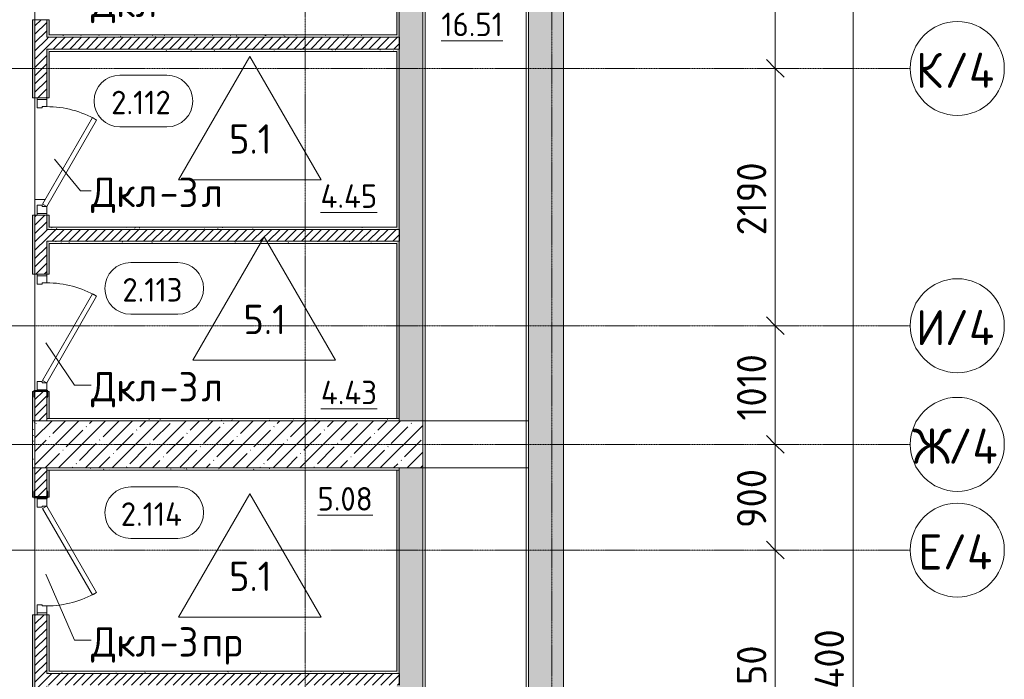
# Model space of a CAD drawing. Header units: millimetres. Extents: x 94064 to 156999, y -10965 to 64097.
# Tile 14 of 40: x 127140 to 135521, y 15500 to 21115. Entities that reach past the tile are written whole.
import ezdxf

# ---------------------------------------------------------------- set-up
doc = ezdxf.new("R2010")
doc.units = ezdxf.units.MM
doc.linetypes.add('4_ Штрихпунктир_ 10 х 2 мм', pattern=[14, 10, -2, 0, -2])
for name, color, linetype, lineweight in [('A-ANNO-DIMS', 7, 'Continuous', 5), ('A-ANNO-DIMS-100', 7, 'Continuous', 5), ('A-AREA-IDEN', 7, 'Continuous', 5), ('A-DOOR', 7, 'Continuous', 13), ('A-DOOR-FRAM', 7, 'Continuous', 13), ('A-DOOR-IDEN', 7, 'Continuous', 5), ('A-DOOR-OPNG', 7, 'Continuous', 13), ('A-FLOR', 7, 'Continuous', 13), ('A-FLOR-IDEN', 7, 'Continuous', 5), ('A-WALL', 7, 'Continuous', 13), ('A-WALL-PATT', 7, 'Continuous', 13), ('I-WALL', 7, 'Continuous', 13), ('S-COLS', 7, 'Continuous', 25), ('S-GRID', 7, 'Continuous', 5), ('S-GRID-IDEN', 7, 'Continuous', 5)]:
    doc.layers.add(name, color=color, linetype=linetype, lineweight=lineweight)
doc.styles.add('GOST Common_1', font='GOST_Common.ttf', dxfattribs={"height": 300})
doc.styles.add('GOST Common_2', font='GOST_Common.ttf', dxfattribs={"height": 200})
doc.styles.add('GOST Common_3', font='GOST_Common.ttf', dxfattribs={"height": 250})
doc.dimstyles.new('2_5_мм', dxfattribs={"dimscale": 304.8, "dimtxt": 251.428749, "dimasz": 0.492126, "dimexe": 0.492126, "dimexo": 0.492126, "dimgap": 0, "dimtad": 1, "dimdec": 5, "dimrnd": 1e-05, "dimdsep": 46, "dimtxsty": 'GOST Common_3', "dimblk1": 'OBLIQUE', "dimblk2": 'OBLIQUE', "dimsah": 1, "dimcen": 0.09, "dimdle": 0.492126, "dimadec": 5, "dimazin": 2, "dimtfac": 1, "dimtdec": 4, "dimtix": 1, "dimtmove": 0, "dimatfit": 3, "dimfxl": 1, "dimtvp": 1, "dimtolj": 1, "dimtzin": 0, "dimarcsym": 2})
doc.dimstyles.new('2_5_мм_1', dxfattribs={"dimscale": 304.8, "dimtxt": 251.428749, "dimasz": 0.492126, "dimexe": 0.492126, "dimexo": 0.492126, "dimgap": 0, "dimtad": 1, "dimdec": 5, "dimrnd": 1e-05, "dimdsep": 46, "dimtxsty": 'GOST Common_3', "dimblk1": 'OBLIQUE', "dimblk2": 'OBLIQUE', "dimsah": 1, "dimcen": 0.09, "dimdle": 0.492126, "dimadec": 5, "dimazin": 2, "dimtfac": 1, "dimtdec": 4, "dimtix": 1, "dimtmove": 1, "dimatfit": 3, "dimfxl": 1, "dimtvp": 1, "dimtolj": 1, "dimtzin": 0, "dimarcsym": 2})
pattern_1 = [(0, (0, 0), (203.2, 50.8), [3.353, -149.047, 3.353, -149.047, -812.8]), (0, (0, 0), (203.2, 50.8), [-304.8, 3.353, -301.447, 3.353, -149.047, -355.6]), (0, (0, 0), (203.2, 50.8), [-762, 3.353, -98.247, 3.353, -250.647]), (120, (76.2, 25.4), (-145.59409, 150.576362), [3.353, -149.047, 3.353, -149.047, -812.8]), (120, (76.2, 25.4), (-145.59409, 150.576362), [-304.8, 3.353, -301.447, 3.353, -149.047, -355.6]), (120, (76.2, 25.4), (-145.59409, 150.576362), [-762, 3.353, -98.247, 3.353, -250.647]), (240, (101.6, 127), (-57.60591, -201.376362), [3.353, -149.047, 3.353, -149.047, -812.8]), (240, (101.6, 127), (-57.60591, -201.376362), [-304.8, 3.353, -301.447, 3.353, -149.047, -355.6]), (240, (101.6, 127), (-57.60591, -201.376362), [-762, 3.353, -98.247, 3.353, -250.647])]
pattern_2 = [(135, (150.28, 188.64), (-282.8427, 3e-14), [5, -395]), (135, (174.9, 237.36), (-282.8427, 3e-14), [5, -395]), (135, (211.96, 236.53), (-282.8427, 3e-14), [5, -395]), (135, (114.96, 223.96), (-282.8427, 3e-14), [5, -395]), (135, (77.54, 223.96), (-282.8427, 3e-14), [5, -395]), (135, (57.44, 184.52), (-282.8427, 3e-14), [5, -395]), (135, (66.21, 142.9), (-282.8427, 3e-14), [5, -395]), (135, (107.33, 161), (-282.8427, 3e-14), [5, -395]), (135, (99.08, 130.94), (-282.8427, 3e-14), [5, -395]), (135, (22.6, 136.46), (-282.8427, 3e-14), [5, -395]), (135, (21.16, 168.08), (-282.8427, 3e-14), [5, -395]), (135, (46.13, 96.12), (-282.8427, 3e-14), [5, -395]), (135, (3.54, 74.6), (-282.8427, 3e-14), [5, -395]), (135, (40.3, 47.56), (-282.8427, 3e-14), [5, -395]), (135, (39.77, 18.47), (-282.8427, 3e-14), [5, -395]), (135, (76.94, 37.28), (-282.8427, 3e-14), [5, -395]), (135, (114.18, 62.4), (-282.8427, 3e-14), [5, -395]), (135, (139.87, 90.2), (-282.8427, 3e-14), [5, -395]), (135, (141.44, 15.82), (-282.8427, 3e-14), [5, -395]), (135, (188.69, 26.73), (-282.8427, 3e-14), [5, -395]), (135, (176.14, 51.36), (-282.8427, 3e-14), [5, -395]), (135, (177.03, 0), (-282.8427, 3e-14), [5, -395]), (135, (276.61, 8.22), (-282.8427, 3e-14), [5, -395]), (135, (271.19, 31.72), (-282.8427, 3e-14), [5, -395]), (135, (268.29, 119.65), (-282.8427, 3e-14), [5, -395]), (135, (237.92, 101.95), (-282.8427, 3e-14), [5, -395]), (135, (237.92, 158.27), (-282.8427, 3e-14), [5, -395]), (135, (260.4, 204.35), (-282.8427, 3e-14), [5, -395]), (135, (275.54, 235.4), (-282.8427, 3e-14), [5, -395]), (135, (117.62, 268.96), (-282.8427, 3e-14), [5, -395]), (135, (203.62, 273.83), (-282.8427, 3e-14), [5, -395]), (135, (47.24, 279.3), (-282.8427, 3e-14), [5, -395]), (135, (23.2, 266.16), (-282.8427, 3e-14), [5, -395]), (135, (42.78, 232.52), (-282.8427, 3e-14), [5, -395]), (135, (177.76, 90.57), (-282.8427, 3e-14), [5, -395]), (135, (181.12, 121.8), (-282.8427, 3e-14), [5, -395]), (135, (206.73, 172.06), (-282.8427, 3e-14), [5, -395]), (135, (143.14, 136.62), (-282.8427, 3e-14), [5, -395]), (135, (211.51, 131.86), (-282.8427, 3e-14), [5, -395]), (135, (81.47, 95.1), (-282.8427, 3e-14), [5, -395]), (135, (235.13, 60.46), (-282.8427, 3e-14), [5, -395]), (135, (242.24, 4.89), (-282.8427, 3e-14), [5, -395]), (45, (0, 106.07), (-282.8427, 0), []), (45, (106.07, 0), (-282.8427, 0), []), (45, (176.78, 0), (-282.8427, 0), []), (45, (0, 176.78), (-282.8427, 0), [])]
pattern_3 = [(45, (0, 0), (-35.35534, 35.35534), [])]
pattern_4 = [(45, (0, 0), (-114.04925, 114.04925), []), (45, (114.05, 0), (-114.04925, 114.04925), [201.612, -40.322, 3.353, -36.97])]

# ---------------------------------------------------------------- blocks, each defined once
blk = doc.blocks.new('Наметкина 10_РД_АР_П_Отделка_R21_rvt-1--02_Подвал_МП_часть Г')
at = {"layer": 'A-WALL-PATT', "lineweight": 5}
h = blk.add_hatch(dxfattribs=at)
h.set_pattern_fill('FP_5', color=256, style=0, pattern_type=2)
h.set_pattern_definition(pattern_1)
h.paths.add_polyline_path([(127260, 17700), (127270, 17700), (127270, 17949.6), (127267.8, 17944.3), (127267.8, 17909.1), (127266.5, 17905.9), (127263.3, 17904.6), (127260, 17904.6), (127260, 17950), (127250, 17950), (127250, 17700)])
h.paths.add_polyline_path([(127270, 18950), (127270, 19450), (127250, 19450), (127250, 18950)])
h.paths.add_polyline_path([(127270, 20450), (127270, 21115), (127250, 21115), (127250, 20450)])
h.paths.add_polyline_path([(127250, 22115), (127270, 22115), (127270, 22875), (127250, 22875), (127250, 22748.7)])
h.paths.add_polyline_path([(127250, 23875), (127260, 23875), (127260, 23921.6), (127263.3, 23921.6), (127266.5, 23920.3), (127267.8, 23917.1), (127267.8, 23881.9), (127270, 23876.6), (127270, 24125), (127250, 24125), (127250, 23876.6)])
h = blk.add_hatch(dxfattribs=at)
h.set_pattern_fill('FP_5', color=256, style=0, pattern_type=2)
h.set_pattern_definition(pattern_1)
h.paths.add_polyline_path([(127370, 17720), (127390, 17720), (127390, 17950), (127380, 17949.6), (127380, 17904.6), (127376.7, 17904.6), (127373.5, 17905.9), (127372.2, 17909.1), (127372.2, 17944.3), (127370, 17949.6), (127370, 17904.6)])
h.paths.add_polyline_path([(127370, 18950), (127390, 18950), (127390, 19230), (127370, 19230)])
h.paths.add_polyline_path([(127390, 19330), (127390, 19450), (127370, 19450), (127370, 19330)])
h.paths.add_polyline_path([(127390, 20450), (127390, 20865), (127370, 20865), (127370, 20450)])
h.paths.add_polyline_path([(127390, 20965), (127390, 21115), (127370, 21115), (127370, 20965)])
h.paths.add_polyline_path([(127390, 22115), (127390, 22495), (127370, 22495), (127370, 22115)])
h.paths.add_polyline_path([(127370, 22595), (127390, 22595), (127390, 22875), (127370, 22875), (127370, 22748.7)])
h.paths.add_polyline_path([(127390, 23875), (127390, 24105), (127370, 24105), (127370, 23876.6), (127372.2, 23881.9), (127372.2, 23917.1), (127373.5, 23920.3), (127376.7, 23921.6), (127380, 23921.6), (127380, 23875)])
h = blk.add_hatch(dxfattribs=at)
h.set_pattern_fill('FP_5', color=256, style=0, pattern_type=2)
h.set_pattern_definition(pattern_1)
h.paths.add_polyline_path([(130350, 17720), (130370, 17720), (130370, 19230), (130350, 19230), (130350, 19210)])
h.paths.add_polyline_path([(130350, 19330), (130370, 19330), (130370, 20865), (130350, 20865), (130350, 19350)])
h.paths.add_polyline_path([(130370, 20965), (130370, 22495), (130350, 22495), (130350, 20965)])
h.paths.add_polyline_path([(130370, 22595), (130370, 24105), (130350, 24105), (130350, 22595)])
h = blk.add_hatch(dxfattribs=at)
h.set_pattern_fill('FP_5', color=256, style=0, pattern_type=2)
h.set_pattern_definition(pattern_1)
h.paths.add_polyline_path([(130350, 20965), (130350, 20985), (127390, 20985), (127390, 20965), (129449.7, 20965)])
h = blk.add_hatch(dxfattribs=at)
h.set_pattern_fill('FP_5', color=256, style=0, pattern_type=2)
h.set_pattern_definition(pattern_1)
h.paths.add_polyline_path([(130350, 20845), (130350, 20865), (127390, 20865), (127390, 20845), (129449.7, 20845)])
h = blk.add_hatch(dxfattribs=at)
h.set_pattern_fill('FP_5', color=256, style=0, pattern_type=2)
h.set_pattern_definition(pattern_1)
h.paths.add_polyline_path([(127390, 19330), (130350, 19330), (130350, 19350), (127390, 19350)])
h = blk.add_hatch(dxfattribs=at)
h.set_pattern_fill('FP_5', color=256, style=0, pattern_type=2)
h.set_pattern_definition(pattern_1)
h.paths.add_polyline_path([(130350, 19210), (130350, 19230), (127390, 19230), (127390, 19210), (129449.7, 19210)])
h = blk.add_hatch(dxfattribs=at)
h.set_pattern_fill('FP_5', color=256, style=0, pattern_type=2)
h.set_pattern_definition(pattern_1)
h.paths.add_polyline_path([(127270, 17300), (127270, 17700), (127250, 17700), (127250, 17300)])
h = blk.add_hatch(dxfattribs=at)
h.set_pattern_fill('FP_5', color=256, style=0, pattern_type=2)
h.set_pattern_definition(pattern_1)
h.paths.add_polyline_path([(130370, 17700), (130370, 17720), (127370, 17720), (127370, 17700), (129449.7, 17700)])
h = blk.add_hatch(dxfattribs=at)
h.set_pattern_fill('FP_5', color=256, style=0, pattern_type=2)
h.set_pattern_definition(pattern_1)
h.paths.add_polyline_path([(127267.8, 11900), (127270, 11900), (127270, 12149.6), (127267.8, 12144.3), (127267.8, 12109.1), (127266.5, 12105.9), (127263.3, 12104.6), (127260, 12104.6), (127260, 12150), (127250, 12150), (127250, 11900), (127260, 11900)])
h.paths.add_polyline_path([(127250, 13150), (127270, 13150), (127270, 14200), (127250, 14200)])
h.paths.add_polyline_path([(127270, 15200), (127270, 16050), (127250, 16050), (127250, 15200)])
h.paths.add_polyline_path([(127250, 17050), (127260, 17050), (127260, 17100), (127266.1, 17098.8), (127266.5, 17098.7), (127267.8, 17095.5), (127267.8, 17060.3), (127270, 17055), (127270, 17300), (127250, 17300), (127250, 17055)])
h = blk.add_hatch(dxfattribs=at)
h.set_pattern_fill('FP_5', color=256, style=0, pattern_type=2)
h.set_pattern_definition(pattern_1)
h.paths.add_polyline_path([(130370, 17280), (130370, 17300), (127370, 17300), (127370, 17280), (129449.7, 17280)])
h = blk.add_hatch(dxfattribs=at)
h.set_pattern_fill('FP_5', color=256, style=0, pattern_type=2)
h.set_pattern_definition(pattern_1)
h.paths.add_polyline_path([(127370, 11920), (127390, 11920), (127390, 12150), (127380, 12149.6), (127380, 12104.6), (127376.7, 12104.6), (127373.5, 12105.9), (127372.2, 12109.1), (127372.2, 12144.3), (127370, 12149.6), (127370, 12104.6)])
h.paths.add_polyline_path([(127370, 13150), (127390, 13150), (127390, 13650), (127370, 13650)])
h.paths.add_polyline_path([(127390, 13750), (127390, 14200), (127370, 14200), (127370, 13750)])
h.paths.add_polyline_path([(127370, 15200), (127390, 15200), (127390, 15450), (127370, 15450)])
h.paths.add_polyline_path([(127370, 15550), (127390, 15550), (127390, 16050), (127370, 16050)])
h.paths.add_polyline_path([(127390, 17050), (127390, 17280), (127370, 17280), (127370, 17055), (127372.2, 17060.3), (127372.2, 17095.5), (127373.5, 17098.7), (127376.7, 17100), (127380, 17100), (127380, 17050)])
h = blk.add_hatch(dxfattribs=at)
h.set_pattern_fill('FP_5', color=256, style=0, pattern_type=2)
h.set_pattern_definition(pattern_1)
h.paths.add_polyline_path([(130370, 11920), (130370, 13650), (130350, 13650), (130350, 11920)])
h.paths.add_polyline_path([(130350, 13750), (130370, 13750), (130370, 15450), (130350, 15450), (130350, 13770)])
h.paths.add_polyline_path([(130350, 15550), (130370, 15550), (130370, 17280), (130350, 17280), (130350, 15570)])
h = blk.add_hatch(dxfattribs=at)
h.set_pattern_fill('FP_5', color=256, style=0, pattern_type=2)
h.set_pattern_definition(pattern_1)
h.paths.add_polyline_path([(130350, 15550), (130350, 15570), (127390, 15570), (127390, 15550), (129449.7, 15550)])
at = {"layer": 'A-WALL'}
for p, q in [((131450, 33100), (131450, 11900)), ((131470, 11900), (131470, 33100)), ((130570, 31100), (130570, 11900)), ((130590, 11900), (130590, 31100)), ((130350, 22475), (130350, 20985)), ((130370, 20965), (130370, 22495)), ((127270, 21115), (127250, 21115)), ((127250, 21115), (127250, 20450)), ((127270, 20450), (127270, 21115)), ((127370, 21115), (127370, 20965)), ((127390, 21115), (127370, 21115)), ((127390, 20985), (127390, 21115)), ((127370, 20965), (127390, 20965)), ((130350, 20985), (127390, 20985)), ((127390, 20965), (130350, 20965)), ((130350, 20965), (130370, 20965)), ((127370, 20865), (127370, 20450)), ((127390, 20865), (127370, 20865)), ((130350, 20865), (127390, 20865)), ((127390, 20450), (127390, 20845)), ((127390, 20845), (130350, 20845)), ((130370, 20865), (130350, 20865)), ((130350, 20845), (130350, 19350)), ((130370, 19330), (130370, 20865)), ((127250, 20450), (127270, 20450)), ((127370, 20450), (127390, 20450)), ((127270, 19450), (127250, 19450)), ((127250, 19450), (127250, 18950)), ((127270, 18950), (127270, 19450)), ((127370, 19450), (127370, 19330)), ((127390, 19450), (127370, 19450)), ((127390, 19350), (127390, 19450)), ((127370, 19330), (127390, 19330)), ((130350, 19350), (127390, 19350)), ((127390, 19330), (130350, 19330)), ((130350, 19330), (130370, 19330)), ((127370, 19230), (127370, 18950)), ((127390, 19230), (127370, 19230)), ((130350, 19230), (127390, 19230)), ((127390, 18950), (127390, 19210)), ((127390, 19210), (130350, 19210)), ((130370, 19230), (130350, 19230)), ((130350, 19210), (130350, 17720)), ((130370, 17720), (130370, 19230)), ((127250, 18950), (127270, 18950)), ((127370, 18950), (127390, 18950)), ((127260, 17950), (127250, 17950)), ((127250, 17950), (127250, 17700)), ((127270, 17700), (127270, 17949.6)), ((127370, 17949.6), (127370, 17720)), ((127390, 17950), (127380, 17950)), ((127390, 17720), (127390, 17950)), ((127250, 17700), (127270, 17700)), ((127270, 17700), (127250, 17700)), ((127250, 17700), (127250, 17300)), ((127270, 17300), (127270, 17700)), ((130370, 17720), (127370, 17720)), ((127370, 17720), (127370, 17700)), ((127370, 17720), (127390, 17720)), ((127370, 17700), (130370, 17700)), ((130350, 17720), (130370, 17720)), ((130370, 17700), (130370, 17720)), ((127270, 17300), (127250, 17300)), ((127250, 17300), (127250, 17050)), ((127250, 17300), (127270, 17300)), ((127270, 17055), (127270, 17300)), ((130370, 17300), (127370, 17300)), ((127370, 17300), (127370, 17280)), ((127370, 17280), (130370, 17280)), ((127370, 17280), (127370, 17055)), ((127390, 17280), (127370, 17280)), ((127390, 17050), (127390, 17280)), ((130370, 17280), (130350, 17280)), ((130350, 17280), (130350, 15570)), ((130370, 17280), (130370, 17300)), ((130370, 15550), (130370, 17280)), ((127250, 17050), (127260, 17050)), ((127380, 17050), (127390, 17050)), ((127270, 16050), (127250, 16050)), ((127250, 16050), (127250, 15200)), ((127270, 15200), (127270, 16050)), ((127370, 16050), (127370, 15550)), ((127390, 16050), (127370, 16050)), ((127390, 15570), (127390, 16050)), ((127370, 15550), (127390, 15550)), ((130350, 15570), (127390, 15570)), ((127390, 15550), (130350, 15550)), ((130350, 15550), (130370, 15550))]:
    blk.add_line(p, q, dxfattribs=at)
blk = doc.blocks.new('АР_Дверь однопольная - 1000х2100h_850__Кладовая-6079235--02_Подвал_МП_часть Г')
at = {"layer": 'A-DOOR'}
for p, q in [((-311.1, 475), (-331.1, 440.4)), ((-331.1, 440.4), (405, 15.4)), ((425, 50), (-311.1, 475)), ((405, 15.4), (425, 50))]:
    blk.add_line(p, q, dxfattribs=at)
at = {"layer": 'A-DOOR', "lineweight": 5}
blk.add_arc((425, 50), 850, 150, 180, dxfattribs=at)
at = {"layer": 'A-DOOR-FRAM'}
for p, q in [((-485, 50), (-500, 50)), ((-425, 50), (-485, 50)), ((-485, 50), (-485, -30)), ((-425, 10), (-425, 50)), ((-415, 10), (-425, 10)), ((-415, -30), (-415, 10)), ((425, 10), (415, 10)), ((415, 10), (415, -30)), ((485, 50), (425, 50)), ((425, 50), (425, 10)), ((485, -30), (485, 50)), ((485, 50), (500, 50)), ((-485, -30), (-500, -30)), ((-485, -30), (-415, -30)), ((415, -30), (485, -30)), ((485, -30), (500, -30))]:
    blk.add_line(p, q, dxfattribs=at)
blk = doc.blocks.new('АР_Дверь однопольная - 1000х2100h_850__Кладовая-4711580--02_Подвал_МП_часть Г')
at = {"layer": 'A-DOOR'}
for p, q in [((-311.1, 475), (-331.1, 440.4)), ((-331.1, 440.4), (405, 15.4)), ((425, 50), (-311.1, 475)), ((405, 15.4), (425, 50))]:
    blk.add_line(p, q, dxfattribs=at)
at = {"layer": 'A-DOOR', "lineweight": 5}
blk.add_arc((425, 50), 850, 150, 180, dxfattribs=at)
at = {"layer": 'A-DOOR-FRAM'}
for p, q in [((-485, 50), (-500, 50)), ((-425, 50), (-485, 50)), ((-485, 50), (-485, -30)), ((-425, 10), (-425, 50)), ((-415, 10), (-425, 10)), ((-415, -30), (-415, 10)), ((425, 10), (415, 10)), ((415, 10), (415, -30)), ((485, 50), (425, 50)), ((425, 50), (425, 10)), ((485, -30), (485, 50)), ((485, 50), (500, 50)), ((-485, -30), (-500, -30)), ((-485, -30), (-415, -30)), ((415, -30), (485, -30)), ((485, -30), (500, -30))]:
    blk.add_line(p, q, dxfattribs=at)
blk = doc.blocks.new('КР-Проем - Настраиваемый-1835166--02_Подвал_МП_часть Г')
at = {"layer": 'A-DOOR-OPNG'}
for p, q in [((-450, 200), (450, 200)), ((-450, -200), (450, -200))]:
    blk.add_line(p, q, dxfattribs=at)
blk = doc.blocks.new('АР_Дверь однопольная - 1000х2100h_850__Кладовая-6010020--02_Подвал_МП_часть Г')
at = {"layer": 'A-DOOR'}
for p, q in [((311.1, 475), (-425, 50)), ((-405, 15.4), (331.1, 440.4)), ((331.1, 440.4), (311.1, 475)), ((-425, 50), (-405, 15.4))]:
    blk.add_line(p, q, dxfattribs=at)
at = {"layer": 'A-DOOR', "lineweight": 5}
blk.add_arc((-425, 50), 850, 360, 30, dxfattribs=at)
at = {"layer": 'A-DOOR-FRAM'}
for p, q in [((-485, 50), (-500, 50)), ((-425, 50), (-485, 50)), ((-485, 50), (-485, -30)), ((-425, 10), (-425, 50)), ((-415, 10), (-425, 10)), ((-415, -30), (-415, 10)), ((425, 10), (415, 10)), ((415, 10), (415, -30)), ((485, 50), (425, 50)), ((425, 50), (425, 10)), ((485, -30), (485, 50)), ((485, 50), (500, 50)), ((-485, -30), (-500, -30)), ((-485, -30), (-415, -30)), ((415, -30), (485, -30)), ((485, -30), (500, -30))]:
    blk.add_line(p, q, dxfattribs=at)
blk = doc.blocks.new('АР_Фахверк_ _Швеллер полки параллельные_ - 12П-5787732--02_Подвал_МП_часть Г')
at = {"layer": 'S-COLS'}
blk.add_hatch(color=256, dxfattribs=at).paths.add_polyline_path([(35.4, 60), (-16.6, 60), (-16.6, -60), (35.4, -60), (35.4, -56.7), (34.1, -53.5), (30.9, -52.2), (-4.3, -52.2), (-9.6, -50), (-11.8, -44.7), (-11.8, 44.7), (-9.6, 50), (-4.3, 52.2), (30.9, 52.2), (34.1, 53.5), (35.4, 56.7)])
for p, q in [((35.4, 60), (-16.6, 60)), ((-16.6, 60), (-16.6, -60)), ((-11.8, -44.7), (-11.8, 44.7)), ((-4.3, 52.2), (30.9, 52.2)), ((35.4, 56.7), (35.4, 60)), ((-16.6, -60), (35.4, -60)), ((30.9, -52.2), (-4.3, -52.2)), ((35.4, -60), (35.4, -56.7))]:
    blk.add_line(p, q, dxfattribs=at)
for centre, radius, start, end in [((-4.3, 44.7), 7.5, 90, 180), ((30.9, 56.7), 4.5, 270, 360), ((-4.3, -44.7), 7.5, 180, 270), ((30.9, -56.7), 4.5, 360, 90)]:
    blk.add_arc(centre, radius, start, end, dxfattribs=at)
blk = doc.blocks.new('Ось сетки - 8_0 мм-31302--02_Подвал_МП_часть Г')
at = {"layer": 'S-GRID-IDEN'}
blk.add_circle((0, 0), 4, dxfattribs=at)
blk = doc.blocks.new('Марка помещения _Номер_ - 2 мм-68851--02_Подвал_МП_часть Г')
at = {"layer": 'A-AREA-IDEN'}
for p, q in [((-2.027, 2.21), (1.973, 2.21)), ((-2.027, -2.19), (1.973, -2.19))]:
    blk.add_line(p, q, dxfattribs=at)
for centre, start, end in [((-2.027, 0.01), 90, 270), ((1.973, 0.01), 270, 90)]:
    blk.add_arc(centre, 2.2, start, end, dxfattribs=at)
blk = doc.blocks.new('DIMBLOCK69--02_Подвал_МП_часть Г')
at = {"layer": 'A-ANNO-DIMS-100'}
for p, q in [((133615.6, 16600), (133421.7, 16600)), ((133571.7, 14350), (133571.7, 16600)), ((133571.7, 16600), (133615.6, 16600)), ((133615.6, 14350), (133421.7, 14350)), ((133571.7, 14350), (133615.6, 14350))]:
    blk.add_line(p, q, dxfattribs=at)
at = {"layer": 'A-ANNO-DIMS-100', "lineweight": 25}
for p, q in [((133571.7, 16600), (133496.7, 16675)), ((133571.7, 16600), (133646.7, 16525)), ((133571.7, 14350), (133496.7, 14425)), ((133571.7, 14350), (133646.7, 14275))]:
    blk.add_line(p, q, dxfattribs=at)
at = {"layer": 'A-ANNO-DIMS-100', "color": 0, "insert": (133245, 15125.6), "char_height": 250, "width": 838.664, "attachment_point": 1, "rotation": 90, "line_spacing_factor": 1.022761, "style": 'GOST Common_3'}
blk.add_mtext('2250', dxfattribs=at)
blk = doc.blocks.new('_Oblique')
at = {"color": 0, "linetype": 'ByBlock', "lineweight": -2}
blk.add_line((-0.5, -0.5), (0.5, 0.5), dxfattribs=at)
blk = doc.blocks.new('DIMBLOCK70--02_Подвал_МП_часть Г')
at = {"layer": 'A-ANNO-DIMS-100', "lineweight": 25}
for p, q in [((133571.7, 17500), (133496.7, 17575)), ((133571.7, 17500), (133646.7, 17425)), ((133571.7, 16600), (133496.7, 16675)), ((133571.7, 16600), (133646.7, 16525))]:
    blk.add_line(p, q, dxfattribs=at)
at = {"layer": 'A-ANNO-DIMS-100'}
for p, q in [((133615.6, 17500), (133421.7, 17500)), ((133571.7, 16600), (133571.7, 17500)), ((133571.7, 17500), (133615.6, 17500)), ((133615.6, 16600), (133421.7, 16600)), ((133571.7, 16600), (133615.6, 16600))]:
    blk.add_line(p, q, dxfattribs=at)
at = {"layer": 'A-ANNO-DIMS-100', "color": 0, "insert": (133245, 16787.9), "char_height": 250, "width": 628.998, "attachment_point": 1, "rotation": 90, "line_spacing_factor": 1.022761, "style": 'GOST Common_3'}
blk.add_mtext('900', dxfattribs=at)
blk = doc.blocks.new('DIMBLOCK71--02_Подвал_МП_часть Г')
at = {"layer": 'A-ANNO-DIMS-100', "lineweight": 25}
for p, q in [((133571.7, 18510), (133496.7, 18585)), ((133571.7, 18510), (133646.7, 18435)), ((133571.7, 17500), (133496.7, 17575)), ((133571.7, 17500), (133646.7, 17425))]:
    blk.add_line(p, q, dxfattribs=at)
at = {"layer": 'A-ANNO-DIMS-100'}
for p, q in [((133615.6, 18510), (133421.7, 18510)), ((133571.7, 17500), (133571.7, 18510)), ((133571.7, 18510), (133615.6, 18510)), ((133615.6, 17500), (133421.7, 17500)), ((133571.7, 17500), (133615.6, 17500))]:
    blk.add_line(p, q, dxfattribs=at)
at = {"layer": 'A-ANNO-DIMS-100', "color": 0, "insert": (133245, 17702.4), "char_height": 250, "width": 726.16, "attachment_point": 1, "rotation": 90, "line_spacing_factor": 1.022761, "style": 'GOST Common_3'}
blk.add_mtext('1010', dxfattribs=at)
blk = doc.blocks.new('DIMBLOCK72--02_Подвал_МП_часть Г')
at = {"layer": 'A-ANNO-DIMS-100', "lineweight": 25}
for p, q in [((133571.7, 20700), (133496.7, 20775)), ((133571.7, 20700), (133646.7, 20625)), ((133571.7, 18510), (133496.7, 18585)), ((133571.7, 18510), (133646.7, 18435))]:
    blk.add_line(p, q, dxfattribs=at)
at = {"layer": 'A-ANNO-DIMS-100'}
for p, q in [((133615.6, 20700), (133421.7, 20700)), ((133571.7, 18510), (133571.7, 20700)), ((133571.7, 20700), (133615.6, 20700)), ((133615.6, 18510), (133421.7, 18510)), ((133571.7, 18510), (133615.6, 18510))]:
    blk.add_line(p, q, dxfattribs=at)
at = {"layer": 'A-ANNO-DIMS-100', "color": 0, "insert": (133245, 19279), "char_height": 250, "width": 782.412, "attachment_point": 1, "rotation": 90, "line_spacing_factor": 1.022761, "style": 'GOST Common_3'}
blk.add_mtext('2190', dxfattribs=at)
blk = doc.blocks.new('DIMBLOCK73--02_Подвал_МП_часть Г')
at = {"layer": 'A-ANNO-DIMS-100', "lineweight": 25}
for p, q in [((133571.7, 24325), (133496.7, 24400)), ((133571.7, 24325), (133646.7, 24250)), ((133571.7, 20700), (133496.7, 20775)), ((133571.7, 20700), (133646.7, 20625))]:
    blk.add_line(p, q, dxfattribs=at)
at = {"layer": 'A-ANNO-DIMS-100'}
for p, q in [((133615.6, 24325), (133421.7, 24325)), ((133571.7, 20700), (133571.7, 24325)), ((133571.7, 24325), (133615.6, 24325)), ((133615.6, 20700), (133421.7, 20700)), ((133571.7, 20700), (133615.6, 20700))]:
    blk.add_line(p, q, dxfattribs=at)
at = {"layer": 'A-ANNO-DIMS-100', "color": 0, "insert": (133245, 22163.1), "char_height": 250, "width": 838.664, "attachment_point": 1, "rotation": 90, "line_spacing_factor": 1.022761, "style": 'GOST Common_3'}
blk.add_mtext('3625', dxfattribs=at)
blk = doc.blocks.new('DIMBLOCK79--02_Подвал_МП_часть Г')
at = {"layer": 'A-ANNO-DIMS-100'}
for p, q in [((134233.1, -150), (134233.1, 33550)), ((134277.1, 33400), (134083.1, 33400)), ((134233.1, 33400), (134277.1, 33400)), ((134233.1, 16083.6), (134233.1, 16700)), ((134233.1, 15084.4), (134233.1, 16083.6)), ((133953.1, 0), (134383.1, 0)), ((134233.1, 0), (133953.1, 0))]:
    blk.add_line(p, q, dxfattribs=at)
at = {"layer": 'A-ANNO-DIMS-100', "lineweight": 25}
for p, q in [((134233.1, 33400), (134158.1, 33475)), ((134233.1, 33400), (134308.1, 33325)), ((134233.1, 0), (134158.1, 75)), ((134233.1, 0), (134308.1, -75))]:
    blk.add_line(p, q, dxfattribs=at)
at = {"layer": 'A-ANNO-DIMS-100', "color": 0, "insert": (133906.4, 15084.4), "char_height": 250, "width": 1079.013, "attachment_point": 1, "rotation": 90, "line_spacing_factor": 1.022761, "style": 'GOST Common_3'}
blk.add_mtext('33400', dxfattribs=at)
blk = doc.blocks.new('Марка полов - Марка полов-4106608--02_Подвал_МП_часть Г')
at = {"layer": 'A-FLOR-IDEN'}
for p, q in [((0, 7), (-6.062, -3.5)), ((6.062, -3.5), (0, 7)), ((-6.062, -3.5), (6.062, -3.5))]:
    blk.add_line(p, q, dxfattribs=at)

msp = doc.modelspace()

# ---------------------------------------------------------------- hatches: boundary and pattern name
at = {"layer": 'A-WALL-PATT', "lineweight": 5}
h = msp.add_hatch(dxfattribs=at)
h.set_pattern_fill('FP_3', color=256, style=0, pattern_type=2)
h.set_pattern_definition(pattern_4)
h.paths.add_polyline_path([(131770, 7850.000001), (131770, 35400), (131470, 35400), (131470, 7850.000001)])
h = msp.add_hatch(dxfattribs=at)
h.set_pattern_fill('FP_2', color=256, style=0, pattern_type=2)
h.set_pattern_definition(pattern_3)
h.paths.add_polyline_path([(127270, 17700), (127370, 17700), (127369.045584, 17950), (127270, 17949.603301), (127270, 17944.3)])
h.paths.add_polyline_path([(127270, 18950), (127370, 18950), (127370, 19450), (127270, 19450)])
h.paths.add_polyline_path([(127270, 20450), (127370, 20450), (127370, 21115), (127270, 21115), (127270, 20685.382919)])
h.paths.add_polyline_path([(127270, 22115), (127370, 22115), (127370, 22875), (127270, 22875), (127270, 22748.737535)])
h.paths.add_polyline_path([(127273.851472, 23875), (127366.148528, 23875), (127370, 23876.596699), (127370, 24125), (127270, 24125), (127270.547431, 23876.368578)])
h = msp.add_hatch(dxfattribs=at)
h.set_pattern_fill('FP_1', color=256, style=0, pattern_type=2)
h.set_pattern_definition(pattern_2)
h.paths.add_polyline_path([(130570, 17700), (130570, 24125), (130370, 24125), (130370, 17700)])
h = msp.add_hatch(dxfattribs=at)
h.set_pattern_fill('FP_2', color=256, style=0, pattern_type=2)
h.set_pattern_definition(pattern_3)
h.paths.add_polyline_path([(130370, 20865), (130370, 20965), (127370, 20965), (127370, 20865), (129449.688757, 20865)])
h = msp.add_hatch(dxfattribs=at)
h.set_pattern_fill('FP_2', color=256, style=0, pattern_type=2)
h.set_pattern_definition(pattern_3)
h.paths.add_polyline_path([(130370, 19230), (130370, 19330), (127370, 19330), (127370, 19230), (129449.688757, 19230)])
h = msp.add_hatch(dxfattribs=at)
h.set_pattern_fill('FP_3', color=256, style=0, pattern_type=2)
h.set_pattern_definition(pattern_4)
h.paths.add_polyline_path([(127787.756223, 17300), (130570, 17300), (130570, 17700), (127270, 17700), (127270, 17300)])
h = msp.add_hatch(dxfattribs=at)
h.set_pattern_fill('FP_2', color=256, style=0, pattern_type=2)
h.set_pattern_definition(pattern_3)
h.paths.add_polyline_path([(127270, 11900), (127370, 11900), (127369.045584, 12150), (127270, 12149.603301), (127270, 12144.3)])
h.paths.add_polyline_path([(127270, 13150), (127370, 13150), (127370, 14200), (127270, 14200)])
h.paths.add_polyline_path([(127370, 15200), (127370, 16050), (127270, 16050), (127270, 15200)])
h.paths.add_polyline_path([(127364.7, 17052.8), (127370, 17054.996699), (127370, 17300), (127270, 17300), (127270, 17054.995332), (127275.3, 17052.8)])
h = msp.add_hatch(dxfattribs=at)
h.set_pattern_fill('FP_1', color=256, style=0, pattern_type=2)
h.set_pattern_definition(pattern_2)
h.paths.add_polyline_path([(130570, 11900), (130570, 17300), (130370, 17300), (130370, 11900)])
h = msp.add_hatch(dxfattribs=at)
h.set_pattern_fill('FP_2', color=256, style=0, pattern_type=2)
h.set_pattern_definition(pattern_3)
h.paths.add_polyline_path([(130370, 15450), (130370, 15550), (127370, 15550), (127370, 15450), (129449.688757, 15450)])

# ---------------------------------------------------------------- linework, layer by layer
at = {"layer": 'A-DOOR-IDEN'}
for p, q in [((127434.965902, 19927.666482), (127657.55474, 19659.095927)), ((127657.55474, 19659.095927), (127748.182329, 19659.095927)), ((127363.073861, 18364.014588), (127605.923059, 18004.554382)), ((127605.923059, 18004.554382), (127748.182329, 18004.554382)), ((127363.073861, 16395.969962), (127605.923059, 15832.112645)), ((127605.923059, 15832.112645), (127748.182329, 15832.112645))]:
    msp.add_line(p, q, dxfattribs=at)
at = {"layer": 'A-FLOR'}
for p, q in [((127270, 21115), (127270, 22115)), ((127270, 20450), (127270, 19450)), ((127270, 19585), (127358.452995, 19585)), ((127370, 19465), (127370, 19450)), ((127270, 17956.6), (127270, 18950)), ((127270, 16050), (127270, 17048))]:
    msp.add_line(p, q, dxfattribs=at)
at = {"layer": 'A-WALL'}
for p, q in [((131470, 35400), (131470, 11900)), ((131770, -100), (131770, 35400)), ((130570, 17700), (127270, 17700)), ((127270, 17700), (127270, 17300)), ((130570, 17300), (130570, 17700)), ((127270, 17300), (130570, 17300))]:
    msp.add_line(p, q, dxfattribs=at)
at = {"layer": 'A-WALL', "lineweight": 25}
for p, q in [((130370, 20965), (130370, 20865)), ((130370, 19330), (130370, 19230)), ((130370, 15550), (130370, 15450))]:
    msp.add_line(p, q, dxfattribs=at)
at = {"layer": 'I-WALL'}
for p, q in [((130570, 17700), (130570, 24125)), ((130370, 22495), (130370, 20965)), ((127270, 21115), (127270, 20450)), ((127370, 21115), (127270, 21115)), ((127370, 20965), (127370, 21115)), ((130370, 20965), (127370, 20965)), ((127370, 20450), (127370, 20865)), ((127370, 20865), (130370, 20865)), ((130370, 20865), (130370, 19330)), ((127270, 20450), (127370, 20450)), ((127270, 19450), (127270, 18950)), ((127370, 19450), (127270, 19450)), ((127370, 19330), (127370, 19450)), ((130370, 19330), (127370, 19330)), ((127370, 18950), (127370, 19230)), ((127370, 19230), (130370, 19230)), ((130370, 19230), (130370, 17700)), ((127270, 18950), (127370, 18950)), ((127270, 17949.603301), (127270, 17700)), ((127369.045584, 17950), (127270.954416, 17950)), ((127370, 17700), (127370, 17949.603301)), ((127270, 17300), (127270, 17054.996699)), ((127370, 17054.996699), (127370, 17300)), ((130370, 17300), (130370, 15550)), ((130570, 11900), (130570, 17300)), ((127270, 16050), (127270, 15200)), ((127370, 16050), (127270, 16050)), ((127370, 15550), (127370, 16050)), ((130370, 15550), (127370, 15550))]:
    msp.add_line(p, q, dxfattribs=at)
at = {"layer": 'S-GRID', "linetype": '4_ Штрихпунктир_ 10 х 2 мм'}
for p, q in [((129570, -2719.290123), (129570, 62027.035798)), ((131670, -1701.941611), (131670, 60921.15283)), ((134720.722483, 20700), (105403.99973, 20700)), ((134720.722483, 18510), (105403.99973, 18510)), ((134720.722483, 17500), (105403.99973, 17500)), ((134720.722483, 16600), (105403.99973, 16600))]:
    msp.add_line(p, q, dxfattribs=at)

# ---------------------------------------------------------------- block references
at = {"lineweight": 5}
msp.add_blockref('Наметкина 10_РД_АР_П_Отделка_R21_rvt-1--02_Подвал_МП_часть Г', (0, 0), dxfattribs=at)
at = {"layer": 'A-AREA-IDEN', "xscale": 99.99999999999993, "yscale": 99.99999999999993, "zscale": 99.99999999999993}
for p in [(128195.854069, 20421.387719), (128287.882532, 18826.545858), (128287.882532, 16917.571489)]:
    msp.add_blockref('Марка помещения _Номер_ - 2 мм-68851--02_Подвал_МП_часть Г', p, dxfattribs=at)
at = {"layer": 'A-DOOR'}
for name, p, rotation in [('АР_Дверь однопольная - 1000х2100h_850__Кладовая-4711580--02_Подвал_МП_часть Г', (127320, 19950), 270), ('АР_Дверь однопольная - 1000х2100h_850__Кладовая-6079235--02_Подвал_МП_часть Г', (127320, 18450), 270), ('КР-Проем - Настраиваемый-1835166--02_Подвал_МП_часть Г', (131020, 17500), 180), ('АР_Дверь однопольная - 1000х2100h_850__Кладовая-6010020--02_Подвал_МП_часть Г', (127320, 16550), 270)]:
    msp.add_blockref(name, p, dxfattribs=dict(at, rotation=rotation))
at = {"layer": 'A-FLOR-IDEN', "xscale": 99.99999999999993, "yscale": 99.99999999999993, "zscale": 99.99999999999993}
for p in [(129098.581659, 20102.231523), (129221.006477, 18566.054382), (129098.581659, 16379.558667)]:
    msp.add_blockref('Марка полов - Марка полов-4106608--02_Подвал_МП_часть Г', p, dxfattribs=at)
at = {"layer": 'S-COLS'}
for p, rotation in [((127320, 17940), 269.9999999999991), ((127320, 17064.6), 90.00000000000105)]:
    msp.add_blockref('АР_Фахверк_ _Швеллер полки параллельные_ - 12П-5787732--02_Подвал_МП_часть Г', p, dxfattribs=dict(at, rotation=rotation))
at = {"layer": 'S-GRID-IDEN', "xscale": 99.99999999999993, "yscale": 99.99999999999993, "zscale": 99.99999999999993, "rotation": 89.99999999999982}
for p in [(135120.722483, 20700), (135120.722483, 18510), (135120.722483, 17500), (135120.722483, 16600)]:
    msp.add_blockref('Ось сетки - 8_0 мм-31302--02_Подвал_МП_часть Г', p, dxfattribs=at)

# ---------------------------------------------------------------- texts
at = {"layer": 'A-AREA-IDEN', "char_height": 200, "attachment_point": 1, "style": 'GOST Common_2'}
for s, insert, width in [('\\L16.51', (130728.698645, 21174.935676), 665.400625), ('2.112', (127918.339872, 20510.130901), 665.400625), ('\\L4.45', (129700.673737, 19713.017591), 649.366875), ('2.113', (128013.868336, 18915.28904), 657.38375), ('\\L4.43', (129704.173737, 18041.723758), 641.35), ('\\L5.08', (129674.673737, 17136.143879), 601.265625), ('2.114', (128000.368336, 17006.314671), 689.45125)]:
    msp.add_mtext(s, dxfattribs=dict(at, insert=insert, width=width))
at = {"layer": 'A-DOOR-IDEN', "char_height": 250, "attachment_point": 1, "style": 'GOST Common_3'}
for s, insert, width in [('Дкл', (127748.182329, 21386.569336), 705.485), ('Дкл', (127748.182329, 19770.02301), 705.485), ('-3', (128330.265662, 19770.02301), 432.91125), ('\\fGOST Common|b0|i0|c204|p34|;л', (128687.453162, 19770.02301), 216.455625), ('Дкл', (127748.182329, 18115.481466), 705.485), ('-3', (128330.265662, 18115.481466), 432.91125), ('\\fGOST Common|b0|i0|c204|p34|;л', (128687.453162, 18115.481466), 216.455625), ('Дкл', (127748.182329, 15943.039728), 705.485), ('-3', (128330.265662, 15943.039728), 432.91125), ('пр', (128687.453162, 15943.039728), 432.91125)]:
    msp.add_mtext(s, dxfattribs=dict(at, insert=insert, width=width))
at = {"layer": 'A-FLOR-IDEN', "char_height": 250, "width": 456.961875, "attachment_point": 1, "style": 'GOST Common_3'}
for insert in [(128922.205376, 20224.293195), (129044.630194, 18688.116054), (128922.205376, 16501.620339)]:
    msp.add_mtext('5.1', dxfattribs=dict(at, insert=insert))
at = {"layer": 'S-GRID-IDEN', "char_height": 300, "attachment_point": 1, "style": 'GOST Common_1'}
for s, insert, width in [('\\fGOST Common|b0|i0|c204|p34|;К', (134769.302001, 20834.544597), 296.624375), ('/4', (135014.041584, 20834.544597), 553.164375), ('\\fGOST Common|b0|i0|c204|p34|;И', (134769.302001, 18644.544597), 296.624375), ('/4', (135014.041584, 18644.544597), 553.164375), ('\\fGOST Common|b0|i0|c204|p34|;Ж', (134739.302001, 17634.544597), 368.77625), ('/4', (135043.572834, 17634.544597), 553.164375), ('\\fGOST Common|b0|i0|c204|p34|;Е', (134785.802001, 16734.544597), 256.54), ('/4', (134997.468667, 16734.544597), 553.164375)]:
    msp.add_mtext(s, dxfattribs=dict(at, insert=insert, width=width))

# ---------------------------------------------------------------- dimensions: what is measured, and where the dimension line sits
at = {"layer": 'A-ANNO-DIMS'}
dim = msp.add_linear_dim(base=(134233.1352041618, 33400.000000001), p1=(133803.1156752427, -0.0000000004), p2=(134127.0691869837, 33400.000000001), angle=90, dimstyle='2_5_мм_1', override={"dimpost": '<>', "dimfxl": 33401.571009}, dxfattribs=at)
dim.commit()
dim.dimension.update_dxf_attribs({"geometry": 'DIMBLOCK79--02_Подвал_МП_часть Г', "text_midpoint": (134073.0947948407, 15623.8856609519), "dimtype": 160, "text_rotation": 90})
for base, p1, p2, override, picture, middle in [((133571.703581, 24325), (133465.637564, 20700), (133465.637564, 24325), {"dimpost": '<>', "dimfxl": 3625}, 'DIMBLOCK73--02_Подвал_МП_часть Г', (133446.703581, 22512.5)), ((133571.703581, 20700), (133465.637564, 18510), (133465.637564, 20700), {"dimpost": '<>', "dimfxl": 2190}, 'DIMBLOCK72--02_Подвал_МП_часть Г', (133446.703581, 19605)), ((133571.703581, 18510), (133465.637564, 17500), (133465.637564, 18510), {"dimpost": '<>', "dimfxl": 1010}, 'DIMBLOCK71--02_Подвал_МП_часть Г', (133446.703581, 18005)), ((133571.703581, 17500), (133465.637564, 16600), (133465.637564, 17500), {"dimpost": '<>', "dimfxl": 900}, 'DIMBLOCK70--02_Подвал_МП_часть Г', (133446.703581, 17050)), ((133571.703581, 16600), (133465.637564, 14350), (133465.637564, 16600), {"dimpost": '<>', "dimfxl": 2250}, 'DIMBLOCK69--02_Подвал_МП_часть Г', (133446.703581, 15475))]:
    dim = msp.add_linear_dim(base=base, p1=p1, p2=p2, angle=90, dimstyle='2_5_мм', override=override, dxfattribs=at)
    dim.commit()
    dim.dimension.update_dxf_attribs({"geometry": picture, "text_midpoint": middle})

doc.saveas('drawing.dxf')
